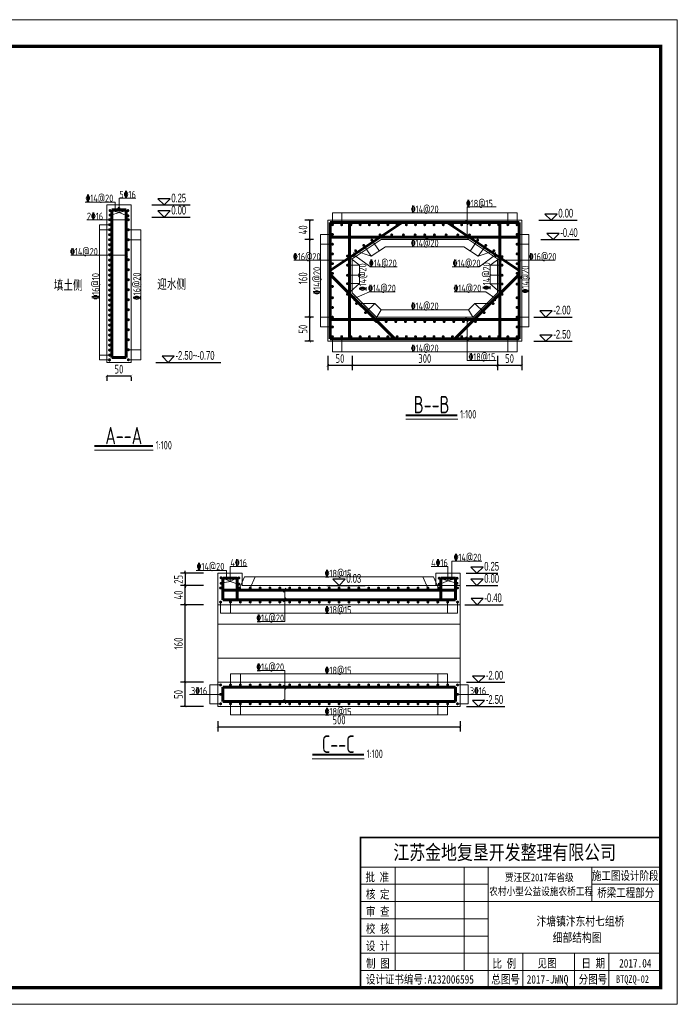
# Model space of a CAD drawing. Header units: inches. Extents: x 97745 to 142261, y 62673 to 100665.
# Tile 21 of 148: x 108274 to 109631, y 68337 to 70369. Entities that reach past the tile are written whole.
import ezdxf
from ezdxf.enums import TextEntityAlignment as Align

# ---------------------------------------------------------------- set-up
doc = ezdxf.new("R2010")
doc.units = ezdxf.units.IN
doc.header["$MEASUREMENT"] = 0
doc.layers.get('0').update_dxf_attribs({"lineweight": 15})
for name, color, linetype, lineweight in [('00、4细实线', 4, 'Continuous', 18), ('BM1', 7, 'Continuous', 15), ('文字', 7, 'Continuous', 20), ('标注', 3, 'Continuous', 18), ('细线', 7, 'Continuous', 25), ('钢筋', 1, 'Continuous', 60)]:
    doc.layers.add(name, color=color, linetype=linetype, lineweight=lineweight)
for name, color, linetype in [('1', 7, 'Continuous'), ('dim', 4, 'Continuous'), ('断面标高标注', 3, 'Continuous')]:
    doc.layers.add(name, color=color, linetype=linetype)
doc.styles.add('02、常用', font='tssdeng1.shx', dxfattribs={"width": 0.75, "bigfont": 'hztxt-01.shx'})
doc.styles.add('03、he-e', font='hztxt_e.shx', dxfattribs={"width": 0.65, "bigfont": 'hztxt.shx'})
doc.styles.add('HZTXT', font='tssdeng.shx', dxfattribs={"width": 0.75, "bigfont": 'hztxt.shx'})
doc.styles.add('三级钢', font='tssdeng.shx', dxfattribs={"width": 0.7, "height": 30, "bigfont": 'hztxt.shx'})
doc.styles.add('图框', font='SIMFANG.TTF', dxfattribs={"width": 0.8, "height": 4})
doc.dimstyles.new('3', dxfattribs={"dimtxt": 25, "dimasz": 12, "dimexe": 10, "dimexo": 30, "dimgap": 5, "dimtad": 1, "dimdec": 0, "dimzin": 0, "dimdsep": 46, "dimtxsty": 'HZTXT', "dimblk": 'ARCHTICK', "dimcen": 0, "dimclrt": 7, "dimazin": 2, "dimtfac": 1, "dimtdec": 0, "dimtix": 1, "dimtmove": 2, "dimatfit": 3, "dimfxl": 250, "dimtolj": 1, "dimtzin": 0, "dimarcsym": 0})

# ---------------------------------------------------------------- blocks, each defined once
blk = doc.blocks.new('_ArchTick')
at = {"color": 0, "linetype": 'ByBlock', "const_width": 0.15}
blk.add_lwpolyline([(-0.5, -0.5), (0.5, 0.5)], dxfattribs=at)
blk = doc.blocks.new('*D937')
at = {"color": 0, "lineweight": -2}
for p, q in [((108453.5, 69633.8), (108503.5, 69633.8)), ((108453.5, 69631.7), (108453.5, 69623.8)), ((108503.5, 69631.7), (108503.5, 69623.8))]:
    blk.add_line(p, q, dxfattribs=at)
at = {"color": 0, "lineweight": -2, "xscale": 5, "yscale": 5, "zscale": 5, "rotation": 180}
blk.add_blockref('_ArchTick', (108453.5, 69633.8), dxfattribs=at)
at = {"color": 0, "lineweight": -2, "xscale": 5, "yscale": 5, "zscale": 5}
blk.add_blockref('_ArchTick', (108503.5, 69633.8), dxfattribs=at)
at = {"color": 7, "insert": (108478.5, 69647.8), "char_height": 18, "attachment_point": 5, "style": 'HZTXT'}
blk.add_mtext('\\A1;50', dxfattribs=at)
blk = doc.blocks.new('*D938')
at = {"color": 0, "lineweight": -2}
for p, q in [((108652.8, 69001.5), (108605.3, 69001.5)), ((108615.3, 68951.5), (108615.3, 69001.5)), ((108652.8, 68951.5), (108605.3, 68951.5))]:
    blk.add_line(p, q, dxfattribs=at)
at = {"color": 0, "lineweight": -2, "xscale": 5, "yscale": 5, "zscale": 5}
for p, rotation in [((108615.3, 69001.5), 90), ((108615.3, 68951.5), 270)]:
    blk.add_blockref('_ArchTick', p, dxfattribs=dict(at, rotation=rotation))
at = {"color": 7, "insert": (108601.3, 68976.5), "char_height": 18, "attachment_point": 5, "rotation": 90, "style": 'HZTXT'}
blk.add_mtext('\\A1;50', dxfattribs=at)
blk = doc.blocks.new('*D939')
at = {"color": 0, "lineweight": -2}
for p, q in [((108652.8, 69161.5), (108605.3, 69161.5)), ((108615.3, 69001.5), (108615.3, 69161.5)), ((108652.8, 69001.5), (108605.3, 69001.5))]:
    blk.add_line(p, q, dxfattribs=at)
at = {"color": 0, "lineweight": -2, "xscale": 5, "yscale": 5, "zscale": 5}
for p, rotation in [((108615.3, 69161.5), 90), ((108615.3, 69001.5), 270)]:
    blk.add_blockref('_ArchTick', p, dxfattribs=dict(at, rotation=rotation))
at = {"color": 7, "insert": (108601.3, 69081.5), "char_height": 18, "attachment_point": 5, "rotation": 90, "style": 'HZTXT'}
blk.add_mtext('\\A1;160', dxfattribs=at)
blk = doc.blocks.new('*D940')
at = {"color": 0, "lineweight": -2}
for p, q in [((108652.8, 69201.5), (108605.3, 69201.5)), ((108615.3, 69161.5), (108615.3, 69201.5)), ((108652.8, 69161.5), (108605.3, 69161.5))]:
    blk.add_line(p, q, dxfattribs=at)
at = {"color": 0, "lineweight": -2, "xscale": 5, "yscale": 5, "zscale": 5}
for p, rotation in [((108615.3, 69201.5), 90), ((108615.3, 69161.5), 270)]:
    blk.add_blockref('_ArchTick', p, dxfattribs=dict(at, rotation=rotation))
at = {"color": 7, "insert": (108601.3, 69181.5), "char_height": 18, "attachment_point": 5, "rotation": 90, "style": 'HZTXT'}
blk.add_mtext('\\A1;40', dxfattribs=at)
blk = doc.blocks.new('*D941')
at = {"color": 0, "lineweight": -2}
for p, q in [((108682.8, 68921.5), (108682.8, 68899.7)), ((109182.8, 68921.5), (109182.8, 68899.7)), ((108682.8, 68909.7), (109182.8, 68909.7))]:
    blk.add_line(p, q, dxfattribs=at)
at = {"color": 0, "lineweight": -2, "xscale": 5, "yscale": 5, "zscale": 5, "rotation": 180}
blk.add_blockref('_ArchTick', (108682.8, 68909.7), dxfattribs=at)
at = {"color": 0, "lineweight": -2, "xscale": 5, "yscale": 5, "zscale": 5}
blk.add_blockref('_ArchTick', (109182.8, 68909.7), dxfattribs=at)
at = {"color": 7, "insert": (108932.8, 68923.7), "char_height": 18, "attachment_point": 5, "style": 'HZTXT'}
blk.add_mtext('\\A1;500', dxfattribs=at)
blk = doc.blocks.new('*D942')
at = {"color": 0, "lineweight": -2}
for p, q in [((108909.6, 69675.4), (108909.6, 69645.8)), ((108959.7, 69675.4), (108959.7, 69645.8)), ((108909.6, 69655.8), (108959.7, 69655.8))]:
    blk.add_line(p, q, dxfattribs=at)
at = {"color": 0, "lineweight": -2, "xscale": 5, "yscale": 5, "zscale": 5, "rotation": 180}
blk.add_blockref('_ArchTick', (108909.6, 69655.8), dxfattribs=at)
at = {"color": 0, "lineweight": -2, "xscale": 5, "yscale": 5, "zscale": 5}
blk.add_blockref('_ArchTick', (108959.7, 69655.8), dxfattribs=at)
at = {"color": 7, "insert": (108934.6, 69669.8), "char_height": 18, "attachment_point": 5, "style": 'HZTXT'}
blk.add_mtext('\\A1;50', dxfattribs=at)
blk = doc.blocks.new('*D943')
at = {"color": 0, "lineweight": -2}
for p, q in [((108959.7, 69675.4), (108959.7, 69645.8)), ((109259.7, 69675.4), (109259.7, 69645.8)), ((108959.7, 69655.8), (109259.7, 69655.8))]:
    blk.add_line(p, q, dxfattribs=at)
at = {"color": 0, "lineweight": -2, "xscale": 5, "yscale": 5, "zscale": 5, "rotation": 180}
blk.add_blockref('_ArchTick', (108959.7, 69655.8), dxfattribs=at)
at = {"color": 0, "lineweight": -2, "xscale": 5, "yscale": 5, "zscale": 5}
blk.add_blockref('_ArchTick', (109259.7, 69655.8), dxfattribs=at)
at = {"color": 7, "insert": (109109.7, 69669.8), "char_height": 18, "attachment_point": 5, "style": 'HZTXT'}
blk.add_mtext('\\A1;300', dxfattribs=at)
blk = doc.blocks.new('*D944')
at = {"color": 0, "lineweight": -2}
for p, q in [((109259.7, 69675.4), (109259.7, 69645.8)), ((109309.7, 69675.4), (109309.7, 69645.8)), ((109259.7, 69655.8), (109309.7, 69655.8))]:
    blk.add_line(p, q, dxfattribs=at)
at = {"color": 0, "lineweight": -2, "xscale": 5, "yscale": 5, "zscale": 5, "rotation": 180}
blk.add_blockref('_ArchTick', (109259.7, 69655.8), dxfattribs=at)
at = {"color": 0, "lineweight": -2, "xscale": 5, "yscale": 5, "zscale": 5}
blk.add_blockref('_ArchTick', (109309.7, 69655.8), dxfattribs=at)
at = {"color": 7, "insert": (109284.7, 69669.8), "char_height": 18, "attachment_point": 5, "style": 'HZTXT'}
blk.add_mtext('\\A1;50', dxfattribs=at)
blk = doc.blocks.new('*D945')
at = {"color": 0, "lineweight": -2}
for p, q in [((108879.7, 69755.4), (108862.4, 69755.4)), ((108872.4, 69705.4), (108872.4, 69755.4)), ((108879.7, 69705.4), (108862.4, 69705.4))]:
    blk.add_line(p, q, dxfattribs=at)
at = {"color": 0, "lineweight": -2, "xscale": 5, "yscale": 5, "zscale": 5}
for p, rotation in [((108872.4, 69755.4), 90), ((108872.4, 69705.4), 270)]:
    blk.add_blockref('_ArchTick', p, dxfattribs=dict(at, rotation=rotation))
at = {"color": 7, "insert": (108858.4, 69730.4), "char_height": 18, "attachment_point": 5, "rotation": 90, "style": 'HZTXT'}
blk.add_mtext('\\A1;50', dxfattribs=at)
blk = doc.blocks.new('*D946')
at = {"color": 0, "lineweight": -2}
for p, q in [((108879.7, 69915.4), (108862.4, 69915.4)), ((108872.4, 69755.4), (108872.4, 69915.4)), ((108879.7, 69755.4), (108862.4, 69755.4))]:
    blk.add_line(p, q, dxfattribs=at)
at = {"color": 0, "lineweight": -2, "xscale": 5, "yscale": 5, "zscale": 5}
for p, rotation in [((108872.4, 69915.4), 90), ((108872.4, 69755.4), 270)]:
    blk.add_blockref('_ArchTick', p, dxfattribs=dict(at, rotation=rotation))
at = {"color": 7, "insert": (108858.4, 69835.4), "char_height": 18, "attachment_point": 5, "rotation": 90, "style": 'HZTXT'}
blk.add_mtext('\\A1;160', dxfattribs=at)
blk = doc.blocks.new('*D947')
at = {"color": 0, "lineweight": -2}
for p, q in [((108879.7, 69955.4), (108862.4, 69955.4)), ((108872.4, 69915.4), (108872.4, 69955.4)), ((108879.7, 69915.4), (108862.4, 69915.4))]:
    blk.add_line(p, q, dxfattribs=at)
at = {"color": 0, "lineweight": -2, "xscale": 5, "yscale": 5, "zscale": 5}
for p, rotation in [((108872.4, 69955.4), 90), ((108872.4, 69915.4), 270)]:
    blk.add_blockref('_ArchTick', p, dxfattribs=dict(at, rotation=rotation))
at = {"color": 7, "insert": (108858.4, 69935.4), "char_height": 18, "attachment_point": 5, "rotation": 90, "style": 'HZTXT'}
blk.add_mtext('\\A1;40', dxfattribs=at)
blk = doc.blocks.new('*D988')
at = {"color": 0, "lineweight": -2}
for p, q in [((108652.8, 69226.5), (108605.3, 69226.5)), ((108615.3, 69226.5), (108615.3, 69231.5)), ((108615.3, 69226.5), (108615.3, 69201.5)), ((108652.8, 69201.5), (108605.3, 69201.5)), ((108615.3, 69201.5), (108615.3, 69196.5))]:
    blk.add_line(p, q, dxfattribs=at)
at = {"color": 0, "lineweight": -2, "xscale": 5, "yscale": 5, "zscale": 5}
for p, rotation in [((108615.3, 69226.5), 270), ((108615.3, 69201.5), 90)]:
    blk.add_blockref('_ArchTick', p, dxfattribs=dict(at, rotation=rotation))
at = {"color": 7, "insert": (108601.3, 69214), "char_height": 18, "attachment_point": 5, "rotation": 90, "style": 'HZTXT'}
blk.add_mtext('\\A1;25', dxfattribs=at)

msp = doc.modelspace()

# ---------------------------------------------------------------- linework, layer by layer
at = {"ltscale": 5}
for p, q in [((109177.616, 69544.508), (109070.408, 69544.508)), ((108549.415, 69480.732), (108427.937, 69480.732)), ((108984.812, 68843.653), (108877.605, 68843.653))]:
    msp.add_line(p, q, dxfattribs=at)
at = {"layer": '00、4细实线'}
for p, q in [((108478.832, 69971.345), (108478.832, 70000.638)), ((108478.832, 70000.638), (108513.543, 70000.638)), ((108470.938, 69992.566), (108408.953, 69992.566)), ((108453.523, 69961.72), (108453.523, 69986.72)), ((108453.523, 69986.72), (108503.523, 69986.72)), ((108478.832, 69971.345), (108461.738, 69975.134)), ((108470.938, 69976.72), (108470.938, 69992.566)), ((108478.832, 69971.345), (108495.224, 69975.134)), ((108503.523, 69986.72), (108503.523, 69961.72)), ((109196.957, 69920.416), (109196.957, 69982.742)), ((109196.957, 69982.742), (109256.822, 69982.742)), ((108498.023, 69956.22), (108412.474, 69956.22)), ((108453.523, 69961.72), (108453.523, 69661.72)), ((108478.832, 69971.345), (108461.836, 69965.98)), ((108478.832, 69971.345), (108495.224, 69964.353)), ((108503.523, 69961.72), (108503.523, 69661.72)), ((108919.169, 69945.915), (108919.169, 69970.416)), ((108938.219, 69945.915), (108938.219, 69970.416)), ((109194.504, 69954.665), (109199.411, 69946.166)), ((109281.118, 69945.915), (109281.118, 69970.416)), ((109300.168, 69945.915), (109300.168, 69970.416)), ((108459.022, 69945.899), (108438.523, 69945.899)), ((108459.022, 69935.577), (108438.523, 69935.577)), ((108498.023, 69935.577), (108523.523, 69935.577)), ((108498.023, 69914.935), (108523.523, 69914.935)), ((108919.169, 69925.844), (108894.668, 69925.844)), ((108959.668, 69875.416), (109019.668, 69915.416)), ((109000.571, 69914.06), (109016.177, 69891.711)), ((109194.504, 69924.666), (109199.411, 69916.167)), ((109259.668, 69875.416), (109199.668, 69915.416)), ((109218.766, 69914.06), (109203.16, 69891.711)), ((109300.168, 69925.844), (109324.668, 69925.844)), ((108919.169, 69905.773), (108894.668, 69905.773)), ((108983.77, 69903.203), (108999.376, 69880.855)), ((109235.567, 69903.203), (109219.961, 69880.855)), ((109300.168, 69905.773), (109324.668, 69905.773)), ((108493.523, 69883.265), (108379.346, 69883.265)), ((108491.07, 69887.515), (108495.976, 69879.016)), ((108954.668, 69872.918), (108840.804, 69872.918)), ((108912.216, 69877.167), (108917.122, 69868.669)), ((108950.168, 69881.491), (108974.668, 69862.461)), ((108952.215, 69877.167), (108957.121, 69868.669)), ((108963.571, 69879.161), (108963.571, 69888.892)), ((108963.571, 69884.026), (108997.684, 69858.931)), ((108966.969, 69892.347), (108999.376, 69880.855)), ((109252.368, 69892.347), (109219.961, 69880.855)), ((109255.766, 69884.026), (109221.653, 69858.931)), ((109269.169, 69880.071), (109244.668, 69862.461)), ((109255.766, 69879.161), (109255.766, 69888.892)), ((109262.216, 69877.167), (109267.122, 69868.669)), ((109264.669, 69872.918), (109378.533, 69872.918)), ((109302.215, 69877.167), (109307.121, 69868.669)), ((108950.168, 69862.461), (108974.668, 69862.461)), ((108997.684, 69858.931), (109052.897, 69858.931)), ((109221.653, 69858.931), (109166.44, 69858.931)), ((109269.169, 69862.461), (109244.668, 69862.461)), ((108950.168, 69841.643), (108974.668, 69841.643)), ((109269.169, 69841.643), (109244.668, 69841.643)), ((108974.668, 69824.818), (108950.168, 69802.489)), ((108950.168, 69824.329), (108974.668, 69824.329)), ((109269.169, 69823.614), (109244.668, 69823.614)), ((109009.877, 69755.416), (108959.668, 69805.624)), ((108963.674, 69793.704), (108995.932, 69807.219)), ((108963.674, 69798.569), (108963.674, 69788.839)), ((108995.932, 69807.219), (109048.476, 69807.219)), ((109235.827, 69807.219), (109170.728, 69807.219)), ((109209.668, 69755.416), (109259.668, 69805.416)), ((109255.87, 69793.704), (109235.827, 69807.219)), ((109255.87, 69798.569), (109255.87, 69788.839)), ((108987.378, 69764.612), (109006.404, 69783.638)), ((109232.167, 69764.612), (109213.141, 69783.638)), ((108919.169, 69755.059), (108894.668, 69755.059)), ((109194.504, 69754.665), (109199.411, 69746.166)), ((109196.957, 69750.415), (109196.957, 69665.899)), ((109214.172, 69745.915), (109199.919, 69770.416)), ((109300.168, 69755.059), (109324.668, 69755.059)), ((108919.169, 69734.988), (108894.668, 69734.988)), ((109300.168, 69734.988), (109324.668, 69734.988)), ((108919.169, 69714.916), (108919.169, 69683.309)), ((108938.219, 69714.916), (108938.219, 69683.309)), ((109194.504, 69714.666), (109199.411, 69706.167)), ((109281.118, 69714.916), (109281.118, 69683.309)), ((109300.168, 69714.916), (109300.168, 69683.309)), ((108459.022, 69676.836), (108438.523, 69676.836)), ((108498.023, 69687.862), (108523.523, 69687.862)), ((108459.022, 69667.219), (108438.523, 69667.219)), ((108453.523, 69661.72), (108503.523, 69661.72)), ((108498.023, 69667.219), (108523.523, 69667.219)), ((109196.957, 69665.899), (109256.822, 69665.899)), ((109165.371, 69216.54), (109165.371, 69251.282)), ((109165.371, 69251.282), (109227.356, 69251.282)), ((108700.201, 69232.386), (108638.216, 69232.386)), ((108682.786, 69201.54), (108682.786, 69226.54)), ((108682.786, 69226.54), (108732.786, 69226.54)), ((108700.201, 69216.54), (108700.201, 69232.386)), ((108708.095, 69209.478), (108708.095, 69240.458)), ((108708.095, 69240.458), (108742.806, 69240.458)), ((108732.786, 69226.54), (108732.786, 69201.54)), ((109157.477, 69240.458), (109122.766, 69240.458)), ((109182.786, 69226.54), (109132.786, 69226.54)), ((109132.786, 69226.54), (109132.786, 69201.54)), ((109157.477, 69210.587), (109157.477, 69240.458)), ((109182.786, 69201.54), (109182.786, 69226.54)), ((108682.786, 69201.54), (108682.786, 69001.54)), ((108708.095, 69209.478), (108689.214, 69218.36)), ((108708.095, 69209.478), (108689.312, 69205.8)), ((108708.095, 69209.478), (108724.487, 69218.36)), ((108708.095, 69209.478), (108724.487, 69204.173)), ((108727.286, 69196.04), (108737.675, 69219.04)), ((108737.675, 69219.04), (109127.897, 69219.04)), ((108749.41, 69196.04), (108759.799, 69219.04)), ((109116.161, 69196.04), (109105.773, 69219.04)), ((109138.285, 69196.04), (109127.897, 69219.04)), ((109157.477, 69210.587), (109141.085, 69216.289)), ((109157.477, 69210.587), (109141.085, 69204.173)), ((109157.477, 69210.587), (109176.358, 69216.289)), ((109157.477, 69210.587), (109176.26, 69205.8)), ((108823.08, 69195.79), (108818.173, 69187.291)), ((108820.626, 69191.54), (108820.626, 69126.902)), ((108688.285, 69167.039), (108688.285, 69144.04)), ((108708.66, 69167.039), (108708.66, 69144.04)), ((108823.08, 69175.789), (108818.173, 69167.29)), ((109156.911, 69167.039), (109156.911, 69144.04)), ((109177.286, 69167.039), (109177.286, 69144.04)), ((109182.786, 69161.54), (109182.786, 69001.54)), ((109177.286, 69144.04), (108688.285, 69144.04)), ((108820.626, 69126.902), (108764.513, 69126.902)), ((108708.66, 68996.04), (108708.66, 69019.04)), ((108729.035, 68996.04), (108729.035, 69019.04)), ((108820.626, 69025.823), (108764.513, 69025.823)), ((108820.626, 68961.539), (108820.626, 69025.823)), ((109136.536, 68996.04), (109136.536, 69019.04)), ((109156.911, 68996.04), (109156.911, 69019.04)), ((108688.285, 68996.04), (108666.021, 68996.04)), ((108666.021, 68996.04), (108666.021, 68957.039)), ((108823.08, 68987.291), (108818.173, 68995.79)), ((109177.286, 68996.04), (109199.551, 68996.04)), ((109199.551, 68996.04), (109199.551, 68957.039)), ((108666.021, 68976.54), (108623.878, 68976.54)), ((108688.285, 68976.54), (108666.021, 68976.54)), ((108823.08, 68957.29), (108818.173, 68965.789)), ((109177.286, 68976.54), (109199.551, 68976.54)), ((109199.551, 68976.54), (109241.694, 68976.54)), ((108688.285, 68957.039), (108666.021, 68957.039)), ((108708.66, 68957.039), (108708.66, 68934.04)), ((108729.035, 68957.039), (108729.035, 68934.04)), ((109136.536, 68957.039), (109136.536, 68934.04)), ((109156.911, 68957.039), (109156.911, 68934.04)), ((109177.286, 68957.039), (109199.551, 68957.039))]:
    msp.add_line(p, q, dxfattribs=at)
for points in [[(108909.668, 69955.416), (109309.668, 69955.416), (109309.668, 69705.416), (108909.668, 69705.416)], [(108682.786, 68951.54), (109182.786, 68951.54), (109182.786, 69001.54), (108682.786, 69001.54)]]:
    msp.add_lwpolyline(points, close=True, dxfattribs=at)
for points in [[(108919.169, 69970.416), (109300.168, 69970.416)], [(108438.523, 69667.219), (108438.523, 69945.899)], [(108523.523, 69935.577), (108523.523, 69667.219)], [(108894.668, 69734.988), (108894.668, 69925.844)], [(109019.668, 69915.416), (109199.668, 69915.416)], [(109324.668, 69925.844), (109324.668, 69734.988)], [(108999.376, 69880.855), (109028.717, 69900.416), (109190.62, 69900.416)], [(109219.961, 69880.855), (109190.62, 69900.416), (109028.717, 69900.416)], [(108959.668, 69805.624), (108959.668, 69875.416)], [(109259.668, 69875.416), (109259.668, 69805.416)], [(108974.668, 69824.818), (108974.668, 69862.461)], [(109244.668, 69862.461), (109244.668, 69823.614), (109269.377, 69802.489)], [(109199.919, 69770.416), (109019.626, 69770.416), (109006.404, 69783.638), (108968.825, 69783.308)], [(109005.373, 69745.915), (109019.626, 69770.416), (109199.919, 69770.416), (109213.141, 69783.638), (109250.72, 69783.308)], [(109209.668, 69755.416), (109009.877, 69755.416)], [(109300.168, 69683.309), (108919.169, 69683.309)], [(108732.786, 69201.54), (109182.786, 69201.54), (109182.786, 69201.54), (109182.786, 69201.54), (109182.786, 69201.54), (109182.786, 69161.54), (108682.786, 69161.54)], [(109182.786, 69121.54), (108682.786, 69121.54)], [(109182.786, 69051.54), (108682.786, 69051.54)], [(109156.911, 69019.04), (108708.66, 69019.04)], [(108708.66, 68934.04), (109156.911, 68934.04)]]:
    msp.add_lwpolyline(points, dxfattribs=at)
at = {"layer": 'BM1', "color": 0, "linetype": 'Continuous'}
for p, q in [((108977.291, 68681.195), (109596.648, 68681.195)), ((108977.291, 68681.195), (108977.291, 68371.008)), ((108977.291, 68371.008), (108977.291, 68681.195)), ((108977.291, 68620.174), (109596.648, 68620.174)), ((109048.481, 68406.603), (109048.481, 68620.174)), ((109190.862, 68620.174), (109190.862, 68406.603)), ((109240.696, 68620.174), (109240.696, 68371.008)), ((109454.267, 68548.984), (109454.267, 68620.174)), ((108977.291, 68584.579), (109240.696, 68584.579)), ((109454.267, 68584.579), (109596.648, 68584.579)), ((108977.291, 68548.984), (109596.648, 68548.984)), ((108977.291, 68513.389), (109240.696, 68513.389)), ((108977.291, 68477.793), (109240.696, 68477.793)), ((108977.291, 68442.198), (109596.648, 68442.198)), ((109311.886, 68442.198), (109311.886, 68371.008)), ((109418.672, 68442.198), (109418.672, 68371.008)), ((109489.862, 68442.198), (109489.862, 68406.603)), ((109489.862, 68371.008), (109489.862, 68442.198)), ((108977.291, 68406.603), (109596.648, 68406.603))]:
    msp.add_line(p, q, dxfattribs=at)
at = {"layer": 'BM1', "const_width": 0.677}
msp.add_lwpolyline([(106757.447, 70368.825), (109630.502, 70368.825), (109630.502, 68337.154), (106757.447, 68337.154), (106757.447, 70368.825)], dxfattribs=at)
at = {"layer": 'BM1'}
msp.add_lwpolyline([(106757.447, 70368.825), (109630.502, 70368.825), (109630.502, 68337.154), (106757.447, 68337.154)], close=True, dxfattribs=at)
at = {"layer": 'BM1', "color": 0, "linetype": 'Continuous', "const_width": 6.771}
msp.add_lwpolyline([(106871.104, 68371.008), (106871.104, 70314.449), (109596.648, 70314.449), (109596.648, 68371.008)], close=True, dxfattribs=at)
at = {"layer": 'BM1', "color": 0, "linetype": 'Continuous', "const_width": 3.56}
msp.add_lwpolyline([(109596.648, 68681.195), (108977.291, 68681.195), (108977.291, 68371.008)], dxfattribs=at)
at = {"layer": 'dim'}
for p, q in [((108546.341, 69986.72), (108625.522, 69986.72)), ((108546.341, 69961.72), (108625.522, 69961.72))]:
    msp.add_line(p, q, dxfattribs=at)
for points in [[(108558.943, 69999.318), (108571.541, 69986.72), (108584.139, 69999.318)], [(108558.943, 69974.318), (108571.541, 69961.72), (108584.139, 69974.318)]]:
    msp.add_lwpolyline(points, close=True, dxfattribs=at)
at = {"layer": '断面标高标注'}
for p, q in [((109345.089, 69955.416), (109424.27, 69955.416)), ((109349.171, 69915.416), (109428.351, 69915.416)), ((109334.658, 69755.416), (109413.839, 69755.416)), ((109334.658, 69705.416), (109413.839, 69705.416)), ((108554.919, 69661.72), (108688.919, 69661.72)), ((109195.134, 69226.54), (109260.436, 69226.54)), ((108907.586, 69201.54), (108986.767, 69201.54)), ((109195.134, 69201.54), (109260.436, 69201.54)), ((109192.548, 69161.54), (109271.729, 69161.54)), ((109195.539, 69001.54), (109274.72, 69001.54)), ((109195.45, 68951.54), (109274.63, 68951.54))]:
    msp.add_line(p, q, dxfattribs=at)
for points in [[(109357.691, 69968.014), (109370.289, 69955.416), (109382.887, 69968.014)], [(109361.772, 69928.014), (109374.371, 69915.416), (109386.969, 69928.014)], [(109347.26, 69768.014), (109359.858, 69755.416), (109372.456, 69768.014)], [(109347.26, 69718.014), (109359.858, 69705.416), (109372.456, 69718.014)], [(108567.521, 69674.318), (108580.119, 69661.72), (108592.717, 69674.318)], [(109204.721, 69239.138), (109217.319, 69226.54), (109229.917, 69239.138)], [(108920.188, 69214.138), (108932.786, 69201.54), (108945.384, 69214.138)], [(109204.721, 69214.138), (109217.319, 69201.54), (109229.917, 69214.138)], [(109205.15, 69174.138), (109217.748, 69161.54), (109230.346, 69174.138)], [(109208.141, 69014.138), (109220.739, 69001.54), (109233.338, 69014.138)], [(109208.051, 68964.138), (109220.65, 68951.54), (109233.248, 68964.138)]]:
    msp.add_lwpolyline(points, close=True, dxfattribs=at)
at = {"layer": '细线', "ltscale": 5, "const_width": 4}
for points in [[(109070.408, 69552.767), (109177.208, 69552.767)], [(108427.937, 69488.99), (108549.007, 69488.99)], [(108877.605, 68851.912), (108984.405, 68851.912)]]:
    msp.add_lwpolyline(points, dxfattribs=at)
at = {"layer": '钢筋'}
for p, q in [((108463.522, 69976.72), (108493.523, 69976.72)), ((108463.522, 69915.429), (108463.522, 69976.72)), ((108493.523, 69976.72), (108493.523, 69915.429)), ((108463.522, 69671.719), (108463.522, 69951.72)), ((108493.523, 69951.72), (108493.523, 69671.719)), ((108914.668, 69851.425), (109063.155, 69950.416)), ((108914.669, 69950.415), (109304.668, 69950.415)), ((108914.669, 69710.416), (108914.669, 69950.415)), ((108954.668, 69710.416), (108954.668, 69950.415)), ((109304.668, 69851.425), (109156.182, 69950.416)), ((109264.669, 69950.415), (109264.669, 69710.416)), ((109304.668, 69950.415), (109304.668, 69710.416)), ((108914.669, 69920.416), (109304.668, 69920.416)), ((109047.806, 69710.416), (108914.772, 69843.449)), ((109171.739, 69710.416), (109304.772, 69843.449)), ((109304.668, 69750.415), (108914.669, 69750.415)), ((109304.668, 69710.416), (108914.669, 69710.416)), ((108493.523, 69671.719), (108463.522, 69671.719)), ((108692.785, 69216.54), (108722.787, 69216.54)), ((108692.785, 69171.539), (108692.785, 69216.54)), ((108722.787, 69216.54), (108722.787, 69171.539)), ((109172.786, 69216.54), (109142.785, 69216.54)), ((109142.785, 69216.54), (109142.785, 69171.539)), ((109172.786, 69171.539), (109172.786, 69216.54)), ((108692.785, 69191.54), (109172.786, 69191.54)), ((108692.785, 69171.539), (108692.785, 69191.54)), ((109172.786, 69191.54), (109172.786, 69171.539)), ((109172.786, 69171.539), (108692.785, 69171.539)), ((109172.786, 68991.54), (108692.785, 68991.54)), ((108692.785, 68991.54), (108692.785, 68961.539)), ((109172.786, 68961.539), (109172.786, 68991.54)), ((108692.785, 68961.539), (109172.786, 68961.539))]:
    msp.add_line(p, q, dxfattribs=at)
at = {"layer": '钢筋', "const_width": 3}
for points in [[(108458.551, 69975.134, 1), (108461.551, 69975.134, 1)], [(108476.895, 69979.757, 1), (108479.895, 69979.757, 1)], [(108495.52, 69975.134, 1), (108498.52, 69975.134, 1)], [(108457.522, 69956.22, 1), (108460.522, 69956.22, 1)], [(108458.649, 69965.98, 1), (108461.649, 69965.98, 1)], [(108495.796, 69964.353, 1), (108498.796, 69964.353, 1)], [(108496.523, 69956.22, 1), (108499.523, 69956.22, 1)], [(108457.522, 69945.899, 1), (108460.522, 69945.899, 1)], [(108457.522, 69935.577, 1), (108460.522, 69935.577, 1)], [(108496.523, 69935.577, 1), (108499.523, 69935.577, 1)], [(108917.669, 69945.915, 1), (108920.669, 69945.915, 1)], [(108936.719, 69945.915, 1), (108939.719, 69945.915, 1)], [(108955.769, 69945.915, 1), (108958.769, 69945.915, 1)], [(108974.819, 69945.915, 1), (108977.819, 69945.915, 1)], [(108993.869, 69945.915, 1), (108996.869, 69945.915, 1)], [(109012.919, 69945.915, 1), (109015.919, 69945.915, 1)], [(109031.969, 69945.915, 1), (109034.969, 69945.915, 1)], [(109051.019, 69945.915, 1), (109054.019, 69945.915, 1)], [(109070.069, 69945.915, 1), (109073.069, 69945.915, 1)], [(109089.118, 69945.915, 1), (109092.118, 69945.915, 1)], [(109108.168, 69945.915, 1), (109111.168, 69945.915, 1)], [(109127.218, 69945.915, 1), (109130.218, 69945.915, 1)], [(109146.268, 69945.915, 1), (109149.268, 69945.915, 1)], [(109165.318, 69945.915, 1), (109168.318, 69945.915, 1)], [(109184.368, 69945.915, 1), (109187.368, 69945.915, 1)], [(109203.418, 69945.915, 1), (109206.418, 69945.915, 1)], [(109222.468, 69945.915, 1), (109225.468, 69945.915, 1)], [(109241.518, 69945.915, 1), (109244.518, 69945.915, 1)], [(109260.568, 69945.915, 1), (109263.568, 69945.915, 1)], [(109279.618, 69945.915, 1), (109282.618, 69945.915, 1)], [(109298.668, 69945.915, 1), (109301.668, 69945.915, 1)], [(108457.522, 69925.256, 1), (108460.522, 69925.256, 1)], [(108457.522, 69914.935, 1), (108460.522, 69914.935, 1)], [(108496.523, 69914.935, 1), (108499.523, 69914.935, 1)], [(108917.669, 69925.844, 1), (108920.669, 69925.844, 1)], [(108999.071, 69914.06, 1), (109002.071, 69914.06, 1)], [(109015.872, 69924.916, 1), (109018.872, 69924.916, 1)], [(109039.991, 69924.916, 1), (109042.991, 69924.916, 1)], [(109064.111, 69924.916, 1), (109067.111, 69924.916, 1)], [(109088.231, 69924.916, 1), (109091.231, 69924.916, 1)], [(109108.168, 69924.916, 1), (109111.168, 69924.916, 1)], [(109128.106, 69924.916, 1), (109131.106, 69924.916, 1)], [(109152.226, 69924.916, 1), (109155.226, 69924.916, 1)], [(109176.345, 69924.916, 1), (109179.345, 69924.916, 1)], [(109203.465, 69924.916, -1), (109200.465, 69924.916, -1)], [(109220.266, 69914.06, -1), (109217.266, 69914.06, -1)], [(109298.668, 69925.844, 1), (109301.668, 69925.844, 1)], [(108457.522, 69904.613, 1), (108460.522, 69904.613, 1)], [(108457.522, 69904.613, 1), (108460.522, 69904.613, 1)], [(108457.522, 69894.292, 1), (108460.522, 69894.292, 1)], [(108496.523, 69894.292, 1), (108499.523, 69894.292, 1)], [(108917.669, 69905.773, 1), (108920.669, 69905.773, 1)], [(108965.469, 69892.347, 1), (108968.469, 69892.347, 1)], [(108982.27, 69903.203, 1), (108985.27, 69903.203, 1)], [(109237.067, 69903.203, -1), (109234.067, 69903.203, -1)], [(109253.868, 69892.347, -1), (109250.868, 69892.347, -1)], [(109298.668, 69905.773, 1), (109301.668, 69905.773, 1)], [(108457.522, 69883.97, 1), (108460.522, 69883.97, 1)], [(108457.522, 69883.97, 1), (108460.522, 69883.97, 1)], [(108457.522, 69872.944, 1), (108460.522, 69872.944, 1)], [(108496.523, 69873.649, 1), (108499.523, 69873.649, 1)], [(108917.669, 69885.701, 1), (108920.669, 69885.701, 1)], [(108948.668, 69881.491, 1), (108951.668, 69881.491, 1)], [(109267.669, 69880.071, 1), (109270.669, 69880.071, 1)], [(109298.668, 69885.701, 1), (109301.668, 69885.701, 1)], [(108457.522, 69862.622, 1), (108460.522, 69862.622, 1)], [(108457.522, 69852.301, 1), (108460.522, 69852.301, 1)], [(108496.523, 69853.006, 1), (108499.523, 69853.006, 1)], [(108917.669, 69865.63, 1), (108920.669, 69865.63, 1)], [(108948.668, 69862.461, 1), (108951.668, 69862.461, 1)], [(109267.669, 69862.461, 1), (109270.669, 69862.461, 1)], [(109298.668, 69865.63, 1), (109301.668, 69865.63, 1)], [(108457.522, 69841.979, 1), (108460.522, 69841.979, 1)], [(108457.522, 69831.658, 1), (108460.522, 69831.658, 1)], [(108457.522, 69831.658, 1), (108460.522, 69831.658, 1)], [(108496.523, 69832.363, 1), (108499.523, 69832.363, 1)], [(108917.669, 69845.558, 1), (108920.669, 69845.558, 1)], [(108948.668, 69841.643, 1), (108951.668, 69841.643, 1)], [(109267.669, 69841.643, 1), (109270.669, 69841.643, 1)], [(109298.668, 69845.558, 1), (109301.668, 69845.558, 1)], [(108457.522, 69821.337, 1), (108460.522, 69821.337, 1)], [(108457.522, 69811.015, 1), (108460.522, 69811.015, 1)], [(108457.522, 69811.015, 1), (108460.522, 69811.015, 1)], [(108496.523, 69811.72, 1), (108499.523, 69811.72, 1)], [(108917.669, 69818.559, 1), (108920.669, 69818.559, 1)], [(108948.668, 69824.329, 1), (108951.668, 69824.329, 1)], [(109267.669, 69823.614, 1), (109270.669, 69823.614, 1)], [(109298.668, 69823.395, 1), (109301.668, 69823.395, 1)], [(108457.522, 69800.694, 1), (108460.522, 69800.694, 1)], [(108457.522, 69790.372, 1), (108460.522, 69790.372, 1)], [(108496.523, 69791.077, 1), (108499.523, 69791.077, 1)], [(108917.669, 69795.202, 1), (108920.669, 69795.202, 1)], [(108948.668, 69802.489, 1), (108951.668, 69802.489, 1)], [(109267.669, 69802.231, 1), (109270.669, 69802.231, 1)], [(109298.668, 69795.202, 1), (109301.668, 69795.202, 1)], [(108457.522, 69780.051, 1), (108460.522, 69780.051, 1)], [(108457.522, 69769.729, 1), (108460.522, 69769.729, 1)], [(108496.523, 69770.434, 1), (108499.523, 69770.434, 1)], [(108917.669, 69775.13, 1), (108920.669, 69775.13, 1)], [(108967.325, 69783.308, 1), (108970.325, 69783.308, 1)], [(109252.22, 69783.308, -1), (109249.22, 69783.308, -1)], [(109298.668, 69775.13, 1), (109301.668, 69775.13, 1)], [(108457.522, 69759.408, 1), (108460.522, 69759.408, 1)], [(108457.522, 69759.408, 1), (108460.522, 69759.408, 1)], [(108457.522, 69749.086, 1), (108460.522, 69749.086, 1)], [(108496.523, 69749.791, 1), (108499.523, 69749.791, 1)], [(108917.669, 69755.059, 1), (108920.669, 69755.059, 1)], [(108985.878, 69764.612, 1), (108988.878, 69764.612, 1)], [(109233.667, 69764.612, -1), (109230.667, 69764.612, -1)], [(109298.668, 69755.059, 1), (109301.668, 69755.059, 1)], [(108457.522, 69738.765, 1), (108460.522, 69738.765, 1)], [(108457.522, 69738.765, 1), (108460.522, 69738.765, 1)], [(108457.522, 69728.443, 1), (108460.522, 69728.443, 1)], [(108496.523, 69729.148, 1), (108499.523, 69729.148, 1)], [(108917.669, 69734.988, 1), (108920.669, 69734.988, 1)], [(109008.481, 69745.915, 1), (109011.481, 69745.915, 1)], [(109028.418, 69745.915, 1), (109031.418, 69745.915, 1)], [(109048.356, 69745.915, 1), (109051.356, 69745.915, 1)], [(109068.293, 69745.915, 1), (109071.293, 69745.915, 1)], [(109088.231, 69745.915, 1), (109091.231, 69745.915, 1)], [(109108.168, 69745.915, 1), (109111.168, 69745.915, 1)], [(109128.106, 69745.915, 1), (109131.106, 69745.915, 1)], [(109148.044, 69745.915, 1), (109151.044, 69745.915, 1)], [(109167.981, 69745.915, 1), (109170.981, 69745.915, 1)], [(109187.919, 69745.915, 1), (109190.919, 69745.915, 1)], [(109215.672, 69745.915, -1), (109212.672, 69745.915, -1)], [(109298.668, 69734.988, 1), (109301.668, 69734.988, 1)], [(108457.522, 69718.122, 1), (108460.522, 69718.122, 1)], [(108457.522, 69707.8, 1), (108460.522, 69707.8, 1)], [(108496.523, 69708.505, 1), (108499.523, 69708.505, 1)], [(108917.669, 69714.916, 1), (108920.669, 69714.916, 1)], [(108936.719, 69714.916, 1), (108939.719, 69714.916, 1)], [(108955.769, 69714.916, 1), (108958.769, 69714.916, 1)], [(108974.819, 69714.916, 1), (108977.819, 69714.916, 1)], [(108993.869, 69714.916, 1), (108996.869, 69714.916, 1)], [(109012.919, 69714.916, 1), (109015.919, 69714.916, 1)], [(109031.969, 69714.916, 1), (109034.969, 69714.916, 1)], [(109051.019, 69714.916, 1), (109054.019, 69714.916, 1)], [(109070.069, 69714.916, 1), (109073.069, 69714.916, 1)], [(109089.118, 69714.916, 1), (109092.118, 69714.916, 1)], [(109108.168, 69714.916, 1), (109111.168, 69714.916, 1)], [(109127.218, 69714.916, 1), (109130.218, 69714.916, 1)], [(109146.268, 69714.916, 1), (109149.268, 69714.916, 1)], [(109165.318, 69714.916, 1), (109168.318, 69714.916, 1)], [(109184.368, 69714.916, 1), (109187.368, 69714.916, 1)], [(109203.418, 69714.916, 1), (109206.418, 69714.916, 1)], [(109222.468, 69714.916, 1), (109225.468, 69714.916, 1)], [(109241.518, 69714.916, 1), (109244.518, 69714.916, 1)], [(109260.568, 69714.916, 1), (109263.568, 69714.916, 1)], [(109279.618, 69714.916, 1), (109282.618, 69714.916, 1)], [(109298.668, 69714.916, 1), (109301.668, 69714.916, 1)], [(108457.522, 69697.479, 1), (108460.522, 69697.479, 1)], [(108457.522, 69687.157, 1), (108460.522, 69687.157, 1)], [(108457.522, 69687.157, 1), (108460.522, 69687.157, 1)], [(108496.523, 69687.862, 1), (108499.523, 69687.862, 1)], [(108457.522, 69676.836, 1), (108460.522, 69676.836, 1)], [(108457.522, 69667.219, 1), (108460.522, 69667.219, 1)], [(108457.522, 69666.515, 1), (108460.522, 69666.515, 1)], [(108457.522, 69666.515, 1), (108460.522, 69666.515, 1)], [(108496.523, 69667.219, 1), (108499.523, 69667.219, 1)], [(108687.714, 69217.142, 1), (108690.714, 69217.142, 1)], [(108687.812, 69205.8, 1), (108690.812, 69205.8, 1)], [(108724.581, 69216.871, 1), (108727.581, 69216.871, 1)], [(108724.581, 69204.173, 1), (108727.581, 69204.173, 1)], [(109140.991, 69216.289, -1), (109137.991, 69216.289, -1)], [(109140.991, 69204.173, -1), (109137.991, 69204.173, -1)], [(109177.76, 69205.8, -1), (109174.76, 69205.8, -1)], [(109177.858, 69216.289, -1), (109174.858, 69216.289, -1)], [(108686.785, 69196.04, 1), (108689.785, 69196.04, 1)], [(108725.786, 69196.04, 1), (108728.786, 69196.04, 1)], [(108725.786, 69196.04, 1), (108728.786, 69196.04, 1)], [(108747.91, 69196.04, -1), (108750.91, 69196.04, -1)], [(108768.286, 69196.04, -1), (108771.286, 69196.04, -1)], [(108788.661, 69196.04, -1), (108791.661, 69196.04, -1)], [(108809.036, 69196.04, -1), (108812.036, 69196.04, -1)], [(108829.411, 69196.04, -1), (108832.411, 69196.04, -1)], [(108849.786, 69196.04, -1), (108852.786, 69196.04, -1)], [(108870.161, 69196.04, -1), (108873.161, 69196.04, -1)], [(108890.536, 69196.04, -1), (108893.536, 69196.04, -1)], [(108910.911, 69196.04, -1), (108913.911, 69196.04, -1)], [(108931.286, 69196.04, -1), (108934.286, 69196.04, -1)], [(108951.661, 69196.04, -1), (108954.661, 69196.04, -1)], [(108972.036, 69196.04, -1), (108975.036, 69196.04, -1)], [(108992.411, 69196.04, -1), (108995.411, 69196.04, -1)], [(109012.786, 69196.04, -1), (109015.786, 69196.04, -1)], [(109033.161, 69196.04, -1), (109036.161, 69196.04, -1)], [(109053.536, 69196.04, -1), (109056.536, 69196.04, -1)], [(109073.911, 69196.04, -1), (109076.911, 69196.04, -1)], [(109094.286, 69196.04, -1), (109097.286, 69196.04, -1)], [(109114.661, 69196.04, -1), (109117.661, 69196.04, -1)], [(109136.785, 69196.04, 1), (109139.785, 69196.04, 1)], [(109136.785, 69196.04, 1), (109139.785, 69196.04, 1)], [(109175.786, 69196.04, 1), (109178.786, 69196.04, 1)], [(108686.785, 69167.039, 1), (108689.785, 69167.039, 1)], [(108707.16, 69167.039, 1), (108710.16, 69167.039, 1)], [(108727.535, 69167.039, 1), (108730.535, 69167.039, 1)], [(108747.91, 69167.039, 1), (108750.91, 69167.039, 1)], [(108768.286, 69167.039, 1), (108771.286, 69167.039, 1)], [(108788.661, 69167.039, 1), (108791.661, 69167.039, 1)], [(108809.036, 69167.039, 1), (108812.036, 69167.039, 1)], [(108829.411, 69167.039, 1), (108832.411, 69167.039, 1)], [(108849.786, 69167.039, 1), (108852.786, 69167.039, 1)], [(108870.161, 69167.039, 1), (108873.161, 69167.039, 1)], [(108890.536, 69167.039, 1), (108893.536, 69167.039, 1)], [(108910.911, 69167.039, 1), (108913.911, 69167.039, 1)], [(108931.286, 69167.039, 1), (108934.286, 69167.039, 1)], [(108951.661, 69167.039, 1), (108954.661, 69167.039, 1)], [(108972.036, 69167.039, 1), (108975.036, 69167.039, 1)], [(108992.411, 69167.039, 1), (108995.411, 69167.039, 1)], [(109012.786, 69167.039, 1), (109015.786, 69167.039, 1)], [(109033.161, 69167.039, 1), (109036.161, 69167.039, 1)], [(109053.536, 69167.039, 1), (109056.536, 69167.039, 1)], [(109073.911, 69167.039, 1), (109076.911, 69167.039, 1)], [(109094.286, 69167.039, 1), (109097.286, 69167.039, 1)], [(109114.661, 69167.039, 1), (109117.661, 69167.039, 1)], [(109135.036, 69167.039, 1), (109138.036, 69167.039, 1)], [(109155.411, 69167.039, 1), (109158.411, 69167.039, 1)], [(109175.786, 69167.039, 1), (109178.786, 69167.039, 1)], [(108686.785, 68996.04, 1), (108689.785, 68996.04, 1)], [(108707.16, 68996.04, 1), (108710.16, 68996.04, 1)], [(108727.535, 68996.04, 1), (108730.535, 68996.04, 1)], [(108747.91, 68996.04, 1), (108750.91, 68996.04, 1)], [(108768.286, 68996.04, 1), (108771.286, 68996.04, 1)], [(108788.661, 68996.04, 1), (108791.661, 68996.04, 1)], [(108809.036, 68996.04, 1), (108812.036, 68996.04, 1)], [(108829.411, 68996.04, 1), (108832.411, 68996.04, 1)], [(108849.786, 68996.04, 1), (108852.786, 68996.04, 1)], [(108870.161, 68996.04, 1), (108873.161, 68996.04, 1)], [(108890.536, 68996.04, 1), (108893.536, 68996.04, 1)], [(108910.911, 68996.04, 1), (108913.911, 68996.04, 1)], [(108931.286, 68996.04, 1), (108934.286, 68996.04, 1)], [(108951.661, 68996.04, 1), (108954.661, 68996.04, 1)], [(108972.036, 68996.04, 1), (108975.036, 68996.04, 1)], [(108992.411, 68996.04, 1), (108995.411, 68996.04, 1)], [(109012.786, 68996.04, 1), (109015.786, 68996.04, 1)], [(109033.161, 68996.04, 1), (109036.161, 68996.04, 1)], [(109053.536, 68996.04, 1), (109056.536, 68996.04, 1)], [(109073.911, 68996.04, 1), (109076.911, 68996.04, 1)], [(109094.286, 68996.04, 1), (109097.286, 68996.04, 1)], [(109114.661, 68996.04, 1), (109117.661, 68996.04, 1)], [(109135.036, 68996.04, 1), (109138.036, 68996.04, 1)], [(109155.411, 68996.04, 1), (109158.411, 68996.04, 1)], [(109175.786, 68996.04, 1), (109178.786, 68996.04, 1)], [(108686.785, 68976.54, 1), (108689.785, 68976.54, 1)], [(109175.786, 68976.54, 1), (109178.786, 68976.54, 1)], [(108686.785, 68957.039, 1), (108689.785, 68957.039, 1)], [(108707.16, 68957.039, 1), (108710.16, 68957.039, 1)], [(108727.535, 68957.039, 1), (108730.535, 68957.039, 1)], [(108747.91, 68957.039, 1), (108750.91, 68957.039, 1)], [(108768.286, 68957.039, 1), (108771.286, 68957.039, 1)], [(108788.661, 68957.039, 1), (108791.661, 68957.039, 1)], [(108809.036, 68957.039, 1), (108812.036, 68957.039, 1)], [(108829.411, 68957.039, 1), (108832.411, 68957.039, 1)], [(108849.786, 68957.039, 1), (108852.786, 68957.039, 1)], [(108870.161, 68957.039, 1), (108873.161, 68957.039, 1)], [(108890.536, 68957.039, 1), (108893.536, 68957.039, 1)], [(108910.911, 68957.039, 1), (108913.911, 68957.039, 1)], [(108931.286, 68957.039, 1), (108934.286, 68957.039, 1)], [(108951.661, 68957.039, 1), (108954.661, 68957.039, 1)], [(108972.036, 68957.039, 1), (108975.036, 68957.039, 1)], [(108992.411, 68957.039, 1), (108995.411, 68957.039, 1)], [(109012.786, 68957.039, 1), (109015.786, 68957.039, 1)], [(109033.161, 68957.039, 1), (109036.161, 68957.039, 1)], [(109053.536, 68957.039, 1), (109056.536, 68957.039, 1)], [(109073.911, 68957.039, 1), (109076.911, 68957.039, 1)], [(109094.286, 68957.039, 1), (109097.286, 68957.039, 1)], [(109114.661, 68957.039, 1), (109117.661, 68957.039, 1)], [(109135.036, 68957.039, 1), (109138.036, 68957.039, 1)], [(109155.411, 68957.039, 1), (109158.411, 68957.039, 1)], [(109175.786, 68957.039, 1), (109178.786, 68957.039, 1)]]:
    msp.add_lwpolyline(points, format="xyb", close=True, dxfattribs=at)

# ---------------------------------------------------------------- texts
at = {"ltscale": 5, "style": '三级钢', "width": 0.7}
for s, p in [('B--B', (109123.808, 69556.631)), ('A--A', (108488.472, 69492.855)), ('C--C', (108931.005, 68855.776))]:
    msp.add_text(s, height=36, dxfattribs=at).set_placement(p, align=Align.CENTER)
for p in [(109182.449, 69545.884), (108554.248, 69482.107), (108989.645, 68845.029)]:
    msp.add_text('1:100', height=17.5, dxfattribs=at).set_placement(p)
at = {"layer": '1', "color": 7, "linetype": 'Continuous', "style": '图框', "width": 0.8}
for s, height, p in [('江苏金地复垦开发整理有限公司 ', 30.0739, (109044.876, 68635.478)), ('批 准', 17.5431, (108987.258, 68590.605)), ('贾汪区2017年省级', 15.9483, (109275.036, 68590.831)), ('核 定', 17.5431, (108988.154, 68555.194)), ('农村小型公益设施农桥工程', 15.94828, (109242.721, 68561.979)), ('审 查', 17.5431, (108988.154, 68519.598)), ('校 核', 17.5431, (108988.154, 68484.003)), ('设 计', 17.5431, (108988.154, 68448.408)), ('制 图', 17.5431, (108988.385, 68412.32)), ('比 例', 17.5431, (109249.375, 68412.132)), ('见图', 17.5431, (109342.362, 68412.756)), ('日 期', 17.5431, (109433.094, 68412.756)), ('2017.04', 17.5431, (109510.691, 68412.756)), ('设计证书编号:A232006595 ', 17.54311, (108988.165, 68379.492)), ('总图号', 17.5431, (109247.069, 68379.596)), ('2017-JWNQ', 17.5431, (109320.031, 68379.596)), ('分图号', 17.5431, (109427.197, 68379.596))]:
    msp.add_text(s, height=height, dxfattribs=at).set_placement(p)
at = {"layer": '1', "color": 7, "linetype": 'Continuous', "char_height": 17.5431, "width": 145.71151, "attachment_point": 5, "style": '图框'}
for s, insert in [('施工图设计阶段', (109523.339, 68601.338)), ('桥梁工程部分', (109524.367, 68566.066))]:
    msp.add_mtext(s, dxfattribs=dict(at, insert=insert))
at = {"layer": 'BM1', "color": 0, "linetype": 'Continuous', "style": '图框', "width": 0.8}
msp.add_text('BTQZQ-02', height=15.5746, dxfattribs=at).set_placement((109504.464, 68381.101))
at = {"layer": 'dim', "color": 3, "style": '03、he-e', "width": 0.65}
for s, p in [('0.25', (108586.661, 69986.72)), ('0.00', (108586.661, 69961.72))]:
    msp.add_text(s, height=18, dxfattribs=at).set_placement(p, align=Align.BOTTOM_LEFT)
at = {"layer": '文字', "linetype": 'Continuous', "style": '图框', "width": 0.8}
for s, p in [('汴塘镇汴东村七组桥', (109340.304, 68499.255)), ('细部结构图', (109373.658, 68465.391))]:
    msp.add_text(s, height=18.4698, dxfattribs=at).set_placement(p)
at = {"layer": '断面标高标注', "color": 3, "style": '03、he-e', "width": 0.65}
for s, p in [('0.00', (109385.409, 69955.416)), ('-0.40', (109389.491, 69915.416)), ('-2.00', (109374.978, 69755.416)), ('-2.50', (109374.978, 69705.416)), ('-2.50~-0.70', (108595.239, 69661.72)), ('0.25', (109232.439, 69226.54)), ('0.03', (108947.906, 69201.54)), ('0.00', (109232.439, 69201.54)), ('-0.40', (109232.868, 69161.54)), ('-2.00', (109235.859, 69001.54)), ('-2.50', (109235.77, 68951.54))]:
    msp.add_text(s, height=18, dxfattribs=at).set_placement(p, align=Align.BOTTOM_LEFT)
at = {"layer": '标注', "color": 3, "style": '03、he-e', "width": 0.65}
for s, p in [('填土侧', (108344.158, 69809.621)), ('迎水侧', (108557.747, 69811.596))]:
    msp.add_text(s, height=22.5, dxfattribs=at).set_placement(p)
at = {"layer": '细线', "ltscale": 5, "style": '02、常用', "width": 0.75}
for s, p in [('5%%13216', (108496.32, 70008.39)), ('%%13214@20', (108438.318, 70000.693)), ('%%13218@15', (109222.486, 69989.954)), ('2%%13216', (108429.132, 69963.432)), ('%%13214@20', (108406.463, 69890.477)), ('%%13216@20', (108866.333, 69880.129)), ('%%13216@20', (109353.004, 69880.129)), ('%%13218@15', (109227.748, 69673.11)), ('%%13214@20', (109197.991, 69259.41)), ('%%13214@20', (108667.581, 69240.513)), ('4%%13216', (108725.583, 69248.21)), ('4%%13216', (109139.989, 69248.21)), ('%%13218@15', (108930.978, 69226.251)), ('%%13218@15', (108930.978, 69151.251)), ('%%13214@20', (108790.761, 69134.114)), ('%%13214@20', (108790.761, 69033.035)), ('%%13218@15', (108930.978, 69026.251)), ('3%%13216', (108643.953, 68983.751)), ('3%%13216', (109219.625, 68983.751)), ('%%13218@15', (108930.978, 68941.251))]:
    msp.add_text(s, height=15, dxfattribs=at).set_placement(p, align=Align.MIDDLE)
for p in [(109109.668, 69970.416), (109109.668, 69900.416), (109023.213, 69858.931), (109196.124, 69858.931), (109021.461, 69807.219), (109197.744, 69807.219), (109109.668, 69770.416), (109109.668, 69683.309)]:
    msp.add_text('%%13214@20', height=15, dxfattribs=at).set_placement(p, align=Align.CENTER)
for p in [(108894.668, 69830.437), (108988.969, 69837.618), (109244.668, 69839.845), (109324.668, 69832.928)]:
    msp.add_text('%%13214@20', height=15, rotation=89.999998, dxfattribs=at).set_placement(p, align=Align.CENTER)
for s, p in [('%%13216@10', (108430.302, 69818.931)), ('%%13216@20', (108515.302, 69818.931))]:
    msp.add_text(s, height=15, rotation=89.999998, dxfattribs=at).set_placement(p, align=Align.MIDDLE)

# ---------------------------------------------------------------- dimensions: what is measured, and where the dimension line sits
for base, p1, p2, picture, middle in [((108872.449, 69955.416), (108909.668, 69915.416), (108909.668, 69955.416), '*D947', (108858.449, 69935.416)), ((108872.449, 69915.416), (108909.668, 69755.416), (108909.668, 69915.416), '*D946', (108858.449, 69835.416)), ((108872.449, 69755.416), (108909.668, 69705.416), (108909.668, 69755.416), '*D945', (108858.449, 69730.416)), ((108615.271, 69201.54), (108682.786, 69226.54), (108682.786, 69201.54), '*D988', (108601.271, 69214.04)), ((108615.271, 69201.54), (108682.786, 69161.54), (108682.786, 69201.54), '*D940', (108601.271, 69181.54)), ((108615.271, 69161.54), (108682.786, 69001.54), (108682.786, 69161.54), '*D939', (108601.271, 69081.54)), ((108615.271, 69001.54), (108682.786, 68951.54), (108682.786, 69001.54), '*D938', (108601.271, 68976.54))]:
    dim = msp.add_linear_dim(base=base, p1=p1, p2=p2, angle=90, dimstyle='3', override={"dimtxt": 18, "dimasz": 5})
    dim.commit()
    dim.dimension.update_dxf_attribs({"geometry": picture, "text_midpoint": middle})
for base, p1, p2, picture, middle in [((108959.668, 69655.757), (108909.565, 69705.416), (108959.668, 69705.416), '*D942', (108934.616, 69669.757)), ((109259.668, 69655.757), (108959.668, 69705.416), (109259.668, 69705.416), '*D943', (109109.668, 69669.757)), ((109309.668, 69655.757), (109259.668, 69705.416), (109309.668, 69705.416), '*D944', (109284.668, 69669.757)), ((108503.523, 69633.845), (108453.523, 69661.72), (108503.523, 69661.72), '*D937', (108478.523, 69647.845)), ((109182.786, 68909.67), (108682.786, 68951.54), (109182.786, 68951.54), '*D941', (108932.786, 68923.67))]:
    dim = msp.add_linear_dim(base=base, p1=p1, p2=p2, dimstyle='3', override={"dimtxt": 18, "dimasz": 5})
    dim.commit()
    dim.dimension.update_dxf_attribs({"geometry": picture, "text_midpoint": middle})

doc.saveas('drawing.dxf')
